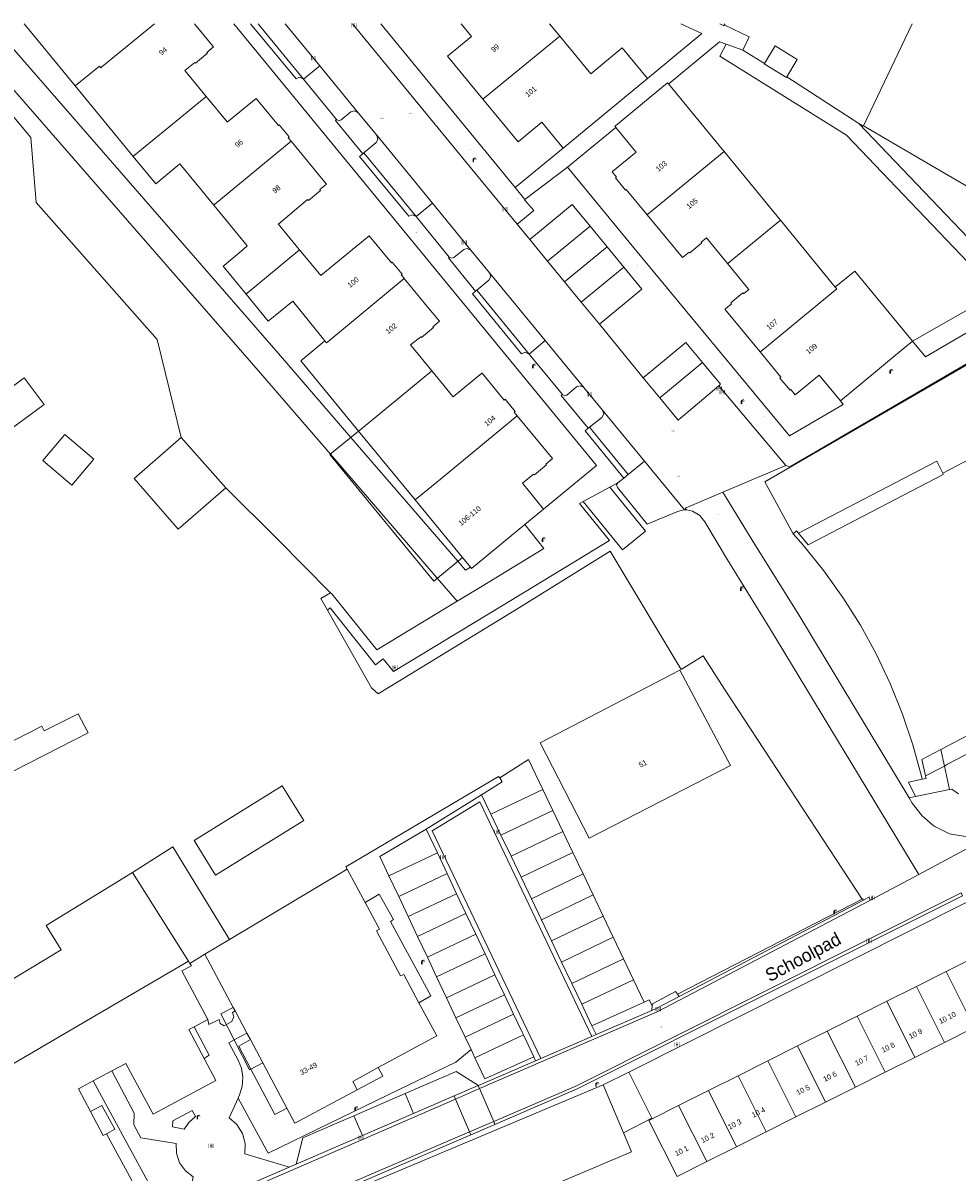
# Model space of a CAD drawing. Header units: metres. Extents: x 197457 to 198138, y 353986 to 354984.
# Tile 195 of 217: x 197687 to 197776, y 354872 to 354982. Entities that reach past the tile are written whole.
import ezdxf
from ezdxf.enums import TextEntityAlignment as Align

# ---------------------------------------------------------------- set-up
doc = ezdxf.new("R2010")
doc.units = ezdxf.units.M
doc.header["$MEASUREMENT"] = 0
for name, color, linetype, lineweight, true_color in [('afsluitpaal', 7, 'Continuous', 0, 0xde7233), ('benzine-   olieput', 7, 'Continuous', 0, 0x104b6e), ('gasput', 7, 'Continuous', 0, 0x104b6e), ('kolk', 7, 'Continuous', 0, 0x104b6e), ('lichtmast', 7, 'Continuous', 0, 0x104b6e)]:
    doc.layers.add(name, color=color, linetype=linetype, lineweight=lineweight, true_color=true_color)
for name, color, linetype, lineweight in [('bijgebouw', 1, 'Continuous', 13), ('Grens beheer openbare ruimte wegbeheer', 253, 'Continuous', 0), ('grens individueel parkeervak', 7, 'Continuous', 0), ('Grens maaiveld', 253, 'Continuous', 0), ('grens WOZ object', 7, 'Continuous', 0), ('heg geen IMGeo', 7, 'Continuous', 0), ('hek', 30, 'Continuous', 0), ('hoofdgebouw', 1, 'Continuous', 0), ('Hoogtepunt', 7, 'Continuous', 0), ('huisnummerreeks BGT', 7, 'Continuous', 0), ('kant verharding', 7, 'Continuous', 0), ('molgoot weginrichtingselement lijn', 7, 'Continuous', 0), ('openbare ruimte label tekst', 7, 'Continuous', 0), ('raster geen IMGeo', 7, 'Continuous', 0), ('schutting geen IMGeo', 7, 'Continuous', 0), ('tussenmuur', 1, 'Continuous', 13), ('tussenmuur bijgebouw (GBKN Zuid)', 1, 'Continuous', 13), ('vlakafsluiter', 1, 'Continuous', 0), ('waterleidingput', 132, 'Continuous', 0)]:
    doc.layers.add(name, color=color, linetype=linetype, lineweight=lineweight)
doc.styles.add('Style-WORKING', font='WORKING.shx')

# ---------------------------------------------------------------- blocks, each defined once
blk = doc.blocks.new('afsluitpaal')
at = {"layer": 'afsluitpaal', "linetype": 'Continuous', "lineweight": 0, "true_color": 0xbd2877}
blk.add_hatch(color=232, dxfattribs=at).paths.add_polyline_path([(0.2, 0.6, 1), (-0.1, 0.6), (-0.1, 0.1), (-0.3, 0.1), (-0.3, -0.1), (0, -0.1, -0.414214), (-0.1, 0, -1), (0.1, 0, -0.414214), (0, -0.1), (0.3, -0.1), (0.3, 0.1), (0.2, 0.1)])
at = {"layer": 'afsluitpaal', "linetype": 'Continuous', "lineweight": 0, "true_color": 0x681648}
blk.add_hatch(color=219, dxfattribs=at).paths.add_polyline_path([(0.1, 0, 1), (-0.1, 0, 1)])
blk = doc.blocks.new('kolk')
at = {"layer": 'kolk', "linetype": 'Continuous', "lineweight": 0, "true_color": 0xbd2877}
for points in [[(-0.49, -0.43), (-0.49, 0), (-0.49, 0.42), (-0.4, 0.42), (-0.4, 0), (-0.4, -0.43)], [(-0.19, -0.43), (-0.19, 0), (-0.19, 0.42), (-0.11, 0.42), (-0.11, 0), (-0.11, -0.43)], [(0.11, -0.43), (0.11, 0), (0.11, 0.42), (0.19, 0.42), (0.19, 0), (0.19, -0.43)], [(0.4, -0.43), (0.4, 0), (0.4, 0.42), (0.49, 0.42), (0.49, 0), (0.49, -0.43)]]:
    blk.add_hatch(color=232, dxfattribs=at).paths.add_polyline_path(points)
at = {"layer": 'kolk', "linetype": 'Continuous', "lineweight": 0, "true_color": 0x681648}
blk.add_hatch(color=219, dxfattribs=at).paths.add_polyline_path([(0.1, 0, 1), (-0.1, 0, 1)])
blk = doc.blocks.new('benzineolieput')
at = {"layer": 'benzine-   olieput', "linetype": 'Continuous', "lineweight": 0, "true_color": 0xbd2877}
h = blk.add_hatch(color=232, dxfattribs=at)
edge = h.paths.add_edge_path()
edge.add_spline(control_points=[(0.4, 0), (0.4, 0), (0.4, 0.1), (0.4, 0.2), (0.3, 0.3), (0.1, 0.3), (0, 0.3), (-0.2, 0.3), (-0.3, 0.2), (-0.4, 0.1), (-0.4, 0.1), (-0.4, -0.1), (-0.4, -0.1), (-0.3, -0.2), (-0.3, -0.3), (-0.1, -0.3), (0, -0.3), (0.3, -0.3), (0.4, -0.2), (0.4, -0.1), (0.4, 0), (0.4, 0)], knot_values=[0, 0, 0, 0, 0.060484, 0.060484, 0.178041, 0.178041, 0.295599, 0.295599, 0.413157, 0.413157, 0.498623, 0.498623, 0.584089, 0.584089, 0.669555, 0.669555, 0.808438, 0.808438, 0.94732, 0.94732, 1, 1, 1, 1], degree=3, periodic=0)
edge = h.paths.add_edge_path(flags=16)
edge.add_ellipse((0, 0), major_axis=(0.392, 0), ratio=0.689655, start_angle=0, end_angle=360)
h = blk.add_hatch(color=232, dxfattribs=at)
h.paths.add_polyline_path([(-0.1, -0.1, -0.572477), (-0.1, 0.1, 0.381612), (-0.1, 0.2), (-0.2, 0.2), (-0.2, -0.2), (-0.1, -0.2, 0.381612)])
h.paths.add_polyline_path([(-0.1, -0.1), (-0.2, -0.1), (-0.2, 0), (-0.1, 0, -1)], flags=16)
h.paths.add_polyline_path([(-0.1, 0), (-0.2, 0), (-0.2, 0.1), (-0.1, 0.1, -1)], flags=16)
at = {"layer": 'benzine-   olieput', "linetype": 'Continuous', "lineweight": 0, "true_color": 0x681648}
blk.add_hatch(color=219, dxfattribs=at).paths.add_polyline_path([(0.1, 0, 1), (-0.1, 0, 1)])
at = {"layer": 'benzine-   olieput', "linetype": 'Continuous', "lineweight": 0, "true_color": 0xbd2877}
h = blk.add_hatch(color=232, dxfattribs=at)
h.paths.add_polyline_path([(0.3, -0.1), (0.3, 0.1, 1), (0.1, 0.1), (0.1, 0.1, -0.377964), (0.1, -0.1), (0.1, -0.1, 1)])
h.paths.add_polyline_path([(0.1, -0.1), (0.1, 0.1, -1), (0.2, 0.1), (0.2, -0.1, -1)], flags=16)
blk = doc.blocks.new('gasput')
at = {"layer": 'gasput', "linetype": 'Continuous', "lineweight": 0, "true_color": 0xbd2877}
h = blk.add_hatch(color=232, dxfattribs=at)
edge = h.paths.add_edge_path()
edge.add_spline(control_points=[(0.4, 0), (0.4, 0), (0.4, 0.1), (0.4, 0.2), (0.3, 0.3), (0.1, 0.3), (0, 0.3), (-0.2, 0.3), (-0.3, 0.2), (-0.4, 0.1), (-0.4, 0.1), (-0.4, -0.1), (-0.4, -0.1), (-0.3, -0.2), (-0.3, -0.3), (-0.1, -0.3), (0, -0.3), (0.3, -0.3), (0.4, -0.2), (0.4, -0.1), (0.4, 0), (0.4, 0)], knot_values=[0, 0, 0, 0, 0.060484, 0.060484, 0.178041, 0.178041, 0.295599, 0.295599, 0.413157, 0.413157, 0.498623, 0.498623, 0.584089, 0.584089, 0.669555, 0.669555, 0.808438, 0.808438, 0.94732, 0.94732, 1, 1, 1, 1], degree=3, periodic=0)
edge = h.paths.add_edge_path(flags=16)
edge.add_ellipse((0, 0), major_axis=(0.392, 0), ratio=0.689655, start_angle=0, end_angle=360)
blk.add_hatch(color=232, dxfattribs=at).paths.add_polyline_path([(0.2, 0), (0.1, 0, -0.169861), (0.1, -0.1), (0.1, -0.1), (0.1, -0.1, -1), (-0.1, -0.1), (-0.1, -0.1, -0.182676), (-0.1, 0, -0.182676), (-0.1, 0.1), (-0.1, 0.1, -1), (0.1, 0.1), (0.2, 0.1, 1), (-0.1, 0.1), (-0.1, -0.1, 1), (0.2, -0.1)])
at = {"layer": 'gasput', "linetype": 'Continuous', "lineweight": 0, "true_color": 0x681648}
blk.add_hatch(color=219, dxfattribs=at).paths.add_polyline_path([(-0.1, 0, 1), (0.1, 0, 1)])
blk = doc.blocks.new('lichtmast')
at = {"layer": 'lichtmast', "linetype": 'Continuous', "lineweight": 0, "true_color": 0xbd2877}
for points in [[(0.15, 0.42, -0.344151), (0.3, 0.61), (0.43, 0.64, 0.960861), (0.4, 0.79), (0.1, 0.74, 0.366629), (-0.15, 0.45), (-0.15, -0.1), (0, -0.1, -0.414214), (-0.1, 0, -1), (0.1, 0, -0.414214), (0, -0.1), (0.15, -0.1)], [(0.35, 0.55, 1), (0.3, 0.56), (0.23, 0.32, 1), (0.28, 0.31)], [(0.42, 0.58, 1), (0.38, 0.57), (0.44, 0.33, 1), (0.48, 0.34)], [(0.49, 0.61, 1), (0.45, 0.58), (0.63, 0.4, 1), (0.66, 0.43)]]:
    blk.add_hatch(color=232, dxfattribs=at).paths.add_polyline_path(points)
at = {"layer": 'lichtmast', "linetype": 'Continuous', "lineweight": 0, "true_color": 0x681648}
blk.add_hatch(color=219, dxfattribs=at).paths.add_polyline_path([(-0.1, 0, 1), (0.1, 0, 1)])
blk = doc.blocks.new('waterleidingput')
at = {"layer": 'waterleidingput', "linetype": 'Continuous', "lineweight": 0, "true_color": 0x248bcb}
h = blk.add_hatch(color=142, dxfattribs=at)
edge = h.paths.add_edge_path()
edge.add_spline(control_points=[(0.4, 0), (0.4, 0), (0.4, 0.1), (0.4, 0.2), (0.3, 0.3), (0.1, 0.3), (0, 0.3), (-0.2, 0.3), (-0.3, 0.2), (-0.4, 0.1), (-0.4, 0.1), (-0.4, -0.1), (-0.4, -0.1), (-0.3, -0.2), (-0.3, -0.3), (-0.1, -0.3), (0, -0.3), (0.3, -0.3), (0.4, -0.2), (0.4, -0.1), (0.4, 0), (0.4, 0)], knot_values=[0, 0, 0, 0, 0.060484, 0.060484, 0.178041, 0.178041, 0.295599, 0.295599, 0.413157, 0.413157, 0.498623, 0.498623, 0.584089, 0.584089, 0.669555, 0.669555, 0.808438, 0.808438, 0.94732, 0.94732, 1, 1, 1, 1], degree=3, periodic=0)
edge = h.paths.add_edge_path(flags=16)
edge.add_ellipse((0, 0), major_axis=(0.392, 0), ratio=0.689655, start_angle=0, end_angle=360)
for points in [[(-0.1, -0.1, -0.141608), (-0.1, 0), (-0.1, -0.1), (-0.2, 0.2), (-0.2, 0.2), (-0.1, -0.2), (-0.1, -0.2)], [(0, 0.2), (0, 0.2), (-0.1, 0.1, -0.269854), (0, 0.1)], [(0.2, 0.2), (0.2, 0.2), (0.1, -0.1), (0.1, 0, -0.141608), (0, -0.1), (0.1, -0.2), (0.1, -0.2)]]:
    blk.add_hatch(color=142, dxfattribs=at).paths.add_polyline_path(points)
at = {"layer": 'waterleidingput', "linetype": 'Continuous', "lineweight": 0, "true_color": 0x104b6e}
blk.add_hatch(color=156, dxfattribs=at).paths.add_polyline_path([(0.1, 0, 1), (-0.1, 0, 1)])

msp = doc.modelspace()

# ---------------------------------------------------------------- linework, layer by layer
at = {"layer": 'bijgebouw', "linetype": 'Continuous', "lineweight": 13}
for p, q in [((197701.733, 354942.474), (197706.001, 354937.645)), ((197772.068, 354889.977), (197774.911, 354891.4)), ((197769.224, 354888.553), (197772.068, 354889.977)), ((197766.38, 354887.13), (197769.224, 354888.553)), ((197763.537, 354885.707), (197766.38, 354887.13)), ((197760.693, 354884.283), (197763.537, 354885.707)), ((197777.597, 354886.035), (197774.754, 354884.612)), ((197757.849, 354882.86), (197760.693, 354884.283)), ((197774.754, 354884.612), (197771.91, 354883.188)), ((197771.91, 354883.188), (197769.066, 354881.765)), ((197755.006, 354881.436), (197757.849, 354882.86)), ((197752.162, 354880.013), (197755.006, 354881.436)), ((197769.066, 354881.765), (197766.223, 354880.341)), ((197714.437, 354868.937), (197742.112, 354880.547)), ((197742.112, 354880.547), (197744.049, 354875.982)), ((197749.319, 354878.59), (197752.162, 354880.013)), ((197766.223, 354880.341), (197763.379, 354878.918)), ((197763.379, 354878.918), (197760.536, 354877.495)), ((197746.782, 354877.32), (197749.319, 354878.59)), ((197746.475, 354877.166), (197746.782, 354877.32)), ((197760.536, 354877.495), (197757.692, 354876.071)), ((197757.692, 354876.071), (197754.848, 354874.648)), ((197754.848, 354874.648), (197752.005, 354873.224))]:
    msp.add_line(p, q, dxfattribs=at)
at = {"layer": 'bijgebouw', "linetype": 'Continuous', "lineweight": 13, "flags": 128}
for points in [[(197753.26, 354982.046), (197753.647, 354981.858), (197753.687, 354981.941)], [(197753.687, 354981.941), (197753.738, 354982.046)], [(197757.526, 354978.249), (197758.541, 354979.921), (197760.67, 354978.636), (197759.671, 354976.956)], [(197757.526, 354978.249), (197757.503, 354978.211), (197759.644, 354976.911), (197759.671, 354976.956)], [(197706.001, 354937.645), (197701.455, 354933.69), (197697.226, 354938.56), (197701.733, 354942.474)], [(197697.085, 354900.877), (197688.806, 354895.814), (197690.255, 354893.489), (197678.118, 354886.176), (197678.211, 354885.988), (197681.631, 354880.251)], [(197774.911, 354891.4), (197778.591, 354893.242), (197780.444, 354887.46), (197777.597, 354886.035)], [(197752.005, 354873.224), (197749.161, 354871.801), (197746.475, 354877.166)], [(197744.049, 354875.982), (197744.819, 354874.168), (197717.164, 354862.434), (197716.945, 354862.956)]]:
    msp.add_lwpolyline(points, dxfattribs=at)
at = {"layer": 'Grens beheer openbare ruimte wegbeheer', "linetype": 'Continuous', "lineweight": 0}
msp.add_line((197733.682, 354966.384), (197734.604, 354965.23), dxfattribs=at)
at = {"layer": 'grens individueel parkeervak', "linetype": 'Continuous', "lineweight": 0}
for p, q in [((197736.781, 354959.329), (197740.856, 354962.681)), ((197742.467, 354960.724), (197740.856, 354962.681)), ((197735.074, 354961.406), (197736.781, 354959.329)), ((197742.467, 354960.724), (197738.393, 354957.368)), ((197744.071, 354958.776), (197742.467, 354960.724)), ((197736.781, 354959.329), (197738.393, 354957.368)), ((197740.004, 354955.408), (197744.071, 354958.776)), ((197738.393, 354957.368), (197740.004, 354955.408)), ((197740.004, 354955.408), (197741.74, 354953.296)), ((197747.522, 354946.262), (197751.61, 354949.641)), ((197745.934, 354948.194), (197747.522, 354946.262)), ((197731.363, 354906.441), (197736.33, 354908.816)), ((197737.286, 354906.806), (197736.33, 354908.816)), ((197731.363, 354906.441), (197730.468, 354908.312)), ((197732.323, 354904.433), (197731.363, 354906.441)), ((197732.323, 354904.433), (197737.286, 354906.806)), ((197738.246, 354904.791), (197737.286, 354906.806)), ((197725.162, 354905.017), (197726.237, 354902.743)), ((197733.286, 354902.419), (197732.323, 354904.433)), ((197733.286, 354902.419), (197738.246, 354904.791)), ((197739.195, 354902.797), (197738.246, 354904.791)), ((197726.237, 354902.743), (197721.609, 354900.556)), ((197726.237, 354902.743), (197727.17, 354900.768)), ((197734.239, 354900.427), (197733.286, 354902.419)), ((197734.239, 354900.427), (197739.195, 354902.797)), ((197740.178, 354900.731), (197739.195, 354902.797)), ((197727.17, 354900.768), (197722.542, 354898.58)), ((197727.17, 354900.768), (197728.083, 354898.837)), ((197735.227, 354898.363), (197740.178, 354900.731)), ((197741.135, 354898.72), (197740.178, 354900.731)), ((197721.609, 354900.556), (197722.542, 354898.58)), ((197735.227, 354898.363), (197734.239, 354900.427)), ((197722.542, 354898.58), (197723.453, 354896.649)), ((197728.083, 354898.837), (197723.453, 354896.649)), ((197728.083, 354898.837), (197728.974, 354896.951)), ((197736.188, 354896.353), (197741.135, 354898.72)), ((197742.098, 354896.697), (197741.135, 354898.72)), ((197736.188, 354896.353), (197735.227, 354898.363)), ((197723.453, 354896.649), (197724.343, 354894.762)), ((197728.974, 354896.951), (197724.343, 354894.762)), ((197728.974, 354896.951), (197729.912, 354894.966)), ((197737.154, 354894.332), (197736.188, 354896.353)), ((197737.154, 354894.332), (197742.098, 354896.697)), ((197743.063, 354894.669), (197742.098, 354896.697)), ((197724.343, 354894.762), (197725.28, 354892.777)), ((197729.912, 354894.966), (197725.28, 354892.777)), ((197729.912, 354894.966), (197730.801, 354893.086)), ((197738.123, 354892.306), (197737.154, 354894.332)), ((197738.123, 354892.306), (197743.063, 354894.669)), ((197744.035, 354892.627), (197743.063, 354894.669)), ((197730.801, 354893.086), (197726.167, 354890.896)), ((197730.801, 354893.086), (197731.746, 354891.087)), ((197725.28, 354892.777), (197726.167, 354890.896)), ((197739.099, 354890.266), (197738.123, 354892.306)), ((197739.099, 354890.266), (197744.035, 354892.627)), ((197744.999, 354890.601), (197744.035, 354892.627)), ((197726.167, 354890.896), (197727.111, 354888.896)), ((197731.746, 354891.087), (197727.111, 354888.896)), ((197731.746, 354891.087), (197732.654, 354889.165)), ((197740.055, 354888.267), (197739.099, 354890.266)), ((197740.055, 354888.267), (197744.999, 354890.601)), ((197746.008, 354888.481), (197744.999, 354890.601)), ((197727.111, 354888.896), (197728.018, 354886.974)), ((197732.654, 354889.165), (197728.018, 354886.974)), ((197732.654, 354889.165), (197733.533, 354887.307)), ((197740.19, 354887.985), (197740.055, 354888.267)), ((197741.026, 354886.214), (197740.19, 354887.985)), ((197741.026, 354886.214), (197746.008, 354888.481)), ((197728.018, 354886.974), (197728.895, 354885.115)), ((197733.533, 354887.307), (197728.895, 354885.115)), ((197733.533, 354887.307), (197734.345, 354885.588)), ((197734.463, 354885.337), (197729.825, 354883.145)), ((197734.345, 354885.588), (197734.463, 354885.337)), ((197734.463, 354885.337), (197735.459, 354883.231)), ((197728.895, 354885.115), (197729.455, 354883.928)), ((197729.455, 354883.928), (197729.592, 354883.639)), ((197729.825, 354883.145), (197729.592, 354883.639)), ((197730.77, 354881.145), (197729.825, 354883.145)), ((197735.459, 354883.231), (197730.77, 354881.145)), ((197727.846, 354879.502), (197730.151, 354880.498)), ((197730.151, 354880.498), (197730.17, 354880.506)), ((197718.251, 354877.609), (197723.144, 354879.722)), ((197723.964, 354877.825), (197723.144, 354879.722)), ((197723.964, 354877.825), (197727.846, 354879.502)), ((197719.072, 354875.71), (197718.251, 354877.609)), ((197719.072, 354875.71), (197723.964, 354877.825)), ((197712.739, 354872.974), (197719.072, 354875.71))]:
    msp.add_line(p, q, dxfattribs=at)
at = {"layer": 'grens individueel parkeervak', "linetype": 'Continuous', "lineweight": 0, "flags": 128}
for points in [[(197740.856, 354962.681), (197739.143, 354964.763), (197735.074, 354961.406)], [(197741.74, 354953.296), (197745.808, 354956.665), (197744.071, 354958.776)], [(197745.934, 354948.194), (197750.018, 354951.568), (197751.61, 354949.641)], [(197751.61, 354949.641), (197753.333, 354947.559), (197753.177, 354947.422)], [(197747.522, 354946.262), (197749.273, 354944.132), (197753.177, 354947.422)], [(197736.33, 354908.816), (197734.967, 354911.68), (197732.205, 354909.914)], [(197730.468, 354908.312), (197732.443, 354909.526), (197732.205, 354909.914)], [(197725.162, 354905.017), (197720.744, 354902.39), (197721.609, 354900.556)], [(197723.144, 354879.722), (197728.025, 354881.83), (197730.17, 354880.506)], [(197712.739, 354872.974), (197713.358, 354875.496), (197718.251, 354877.609)]]:
    msp.add_lwpolyline(points, dxfattribs=at)
at = {"layer": 'Grens maaiveld', "linetype": 'Continuous', "lineweight": 0}
for p, q in [((197713.427, 354976.748), (197714.981, 354978.031)), ((197778.43, 354965.583), (197766.997, 354972.285)), ((197724.209, 354963.596), (197725.761, 354964.882)), ((197771.679, 354951.685), (197779.775, 354956.307)), ((197699.442, 354951.855), (197701.733, 354942.474)), ((197735.011, 354950.45), (197736.556, 354951.74)), ((197744.475, 354938.926), (197746.04, 354940.224)), ((197760.288, 354933.271), (197757.55, 354938.24)), ((197706.001, 354937.645), (197710.983, 354932.703)), ((197710.983, 354932.703), (197716.027, 354927.628)), ((197716.027, 354927.628), (197715.093, 354927.084)), ((197715.093, 354927.084), (197715.728, 354925.962)), ((197715.728, 354925.962), (197719.94, 354918.521)), ((197720.579, 354917.947), (197733.853, 354926.066)), ((197719.94, 354918.521), (197720.579, 354917.947)), ((197753.72, 354918.411), (197766.859, 354898.31)), ((197717.469, 354901.408), (197717.616, 354901.203)), ((197730.28, 354880.197), (197727.975, 354879.201)), ((197707.175, 354879.295), (197710.049, 354874.04)), ((197710.049, 354874.04), (197721.593, 354879.626)), ((197731.624, 354877.069), (197729.319, 354876.054))]:
    msp.add_line(p, q, dxfattribs=at)
at = {"layer": 'Grens maaiveld', "linetype": 'Continuous', "lineweight": 0, "flags": 128}
for points in [[(197699.442, 354951.855), (197687.856, 354964.964), (197687.341, 354971.169), (197682.135, 354977.336), (197681.965, 354977.197)], [(197757.55, 354938.24), (197792.191, 354958.284), (197798.885, 354945.566)], [(197733.853, 354926.066), (197742.769, 354931.591), (197749.549, 354920.295)], [(197753.72, 354918.411), (197751.678, 354921.577), (197749.549, 354920.295)], [(197732.205, 354909.914), (197732.093, 354910.064), (197717.469, 354901.408)], [(197736.133, 354883.083), (197725.732, 354904.855), (197730.307, 354907.623), (197741.015, 354885.192)], [(197731.624, 354877.069), (197739.475, 354880.448), (197776.341, 354898.911)], [(197767.673, 354898.215), (197747.252, 354887.532), (197730.28, 354880.197)], [(197721.593, 354879.626), (197728.005, 354882.729), (197729.455, 354883.928)], [(197727.975, 354879.201), (197700.814, 354867.408), (197661.776, 354850.621)], [(197729.319, 354876.054), (197669.755, 354850.441), (197667.717, 354849.402), (197665.85, 354848.08)]]:
    msp.add_lwpolyline(points, dxfattribs=at)
at = {"layer": 'grens WOZ object', "linetype": 'Continuous', "lineweight": 0}
for p, q in [((197688.502, 354940.284), (197690.608, 354942.768)), ((197690.608, 354942.768), (197693.385, 354940.413)), ((197718.703, 354943.078), (197724.105, 354936.503)), ((197691.278, 354937.929), (197688.502, 354940.284)), ((197693.385, 354940.413), (197691.278, 354937.929)), ((197728.627, 354931), (197724.105, 354936.503)), ((197783.176, 354917.255), (197774.393, 354912.643)), ((197775.052, 354911.216), (197783.894, 354915.859)), ((197772.937, 354910.105), (197774.742, 354911.053)), ((197774.742, 354911.053), (197775.052, 354911.216)), ((197702.419, 354892.397), (197697.085, 354900.877)), ((197706.338, 354894.45), (197704.001, 354893.051)), ((197704.001, 354893.051), (197702.568, 354892.16)), ((197702.568, 354892.16), (197702.419, 354892.397)), ((197706.888, 354887.631), (197706.716, 354887.955)), ((197708.018, 354885.51), (197706.888, 354887.631)), ((197708.347, 354884.893), (197708.018, 354885.51)), ((197709.539, 354882.656), (197708.347, 354884.893))]:
    msp.add_line(p, q, dxfattribs=at)
at = {"layer": 'grens WOZ object', "linetype": 'Continuous', "lineweight": 0, "flags": 128}
for points in [[(197681.819, 354944.546), (197686.714, 354948.182), (197688.61, 354945.629), (197685.461, 354943.29), (197685.199, 354943.644), (197683.452, 354942.347), (197681.819, 354944.546)], [(197718.703, 354943.078), (197715.961, 354940.837), (197725.884, 354928.746), (197728.627, 354931)], [(197760.772, 354933.323), (197774.019, 354940.22), (197774.579, 354939.048)], [(197774.579, 354939.048), (197774.636, 354938.939), (197761.721, 354932.216), (197760.772, 354933.323)], [(197684.307, 354909.904), (197692.823, 354914.22), (197691.891, 354916.058), (197688.633, 354914.407), (197688.402, 354914.862), (197683.145, 354912.198), (197684.307, 354909.904)], [(197774.393, 354912.643), (197772.579, 354911.69), (197772.937, 354910.105)], [(197702.97, 354903.943), (197711.399, 354909.156), (197713.453, 354905.837), (197705.024, 354900.623), (197702.97, 354903.943)], [(197697.085, 354900.877), (197700.932, 354903.316), (197706.338, 354894.45)], [(197709.539, 354882.656), (197708.267, 354882.006), (197705.536, 354887.352), (197706.716, 354887.955)], [(197720.585, 354882.215), (197718.148, 354880.894), (197718.572, 354880.069)], [(197718.572, 354880.069), (197721.014, 354881.377), (197720.585, 354882.215)], [(197693.051, 354878.011), (197694.143, 354878.596), (197695.368, 354876.309), (197694.592, 354875.89)], [(197693.051, 354878.011), (197694.276, 354875.724), (197694.592, 354875.89)]]:
    msp.add_lwpolyline(points, dxfattribs=at)
at = {"layer": 'heg geen IMGeo', "linetype": 'Continuous', "lineweight": 0}
msp.add_line((197720.579, 354917.947), (197733.853, 354926.066), dxfattribs=at)
at = {"layer": 'heg geen IMGeo', "linetype": 'Continuous', "lineweight": 0, "flags": 128}
msp.add_lwpolyline([(197721.593, 354879.626), (197728.005, 354882.729), (197729.455, 354883.928)], dxfattribs=at)
at = {"layer": 'hek', "linetype": 'Continuous', "lineweight": 0}
msp.add_line((197710.049, 354874.04), (197721.593, 354879.626), dxfattribs=at)
at = {"layer": 'hek', "linetype": 'Continuous', "lineweight": 0, "flags": 128}
msp.add_lwpolyline([(197757.55, 354938.24), (197792.191, 354958.284), (197798.885, 354945.566)], dxfattribs=at)
at = {"layer": 'hoofdgebouw', "linetype": 'Continuous', "lineweight": 0}
for p, q in [((197686.696, 354982.046), (197688.482, 354979.87)), ((197704.803, 354979.857), (197703.009, 354982.046)), ((197688.482, 354979.87), (197691.596, 354976.097)), ((197746.346, 354976.808), (197738.287, 354970.154)), ((197691.596, 354976.097), (197697.135, 354969.354)), ((197753.638, 354969.848), (197748.347, 354976.291)), ((197706.114, 354972.653), (197704.105, 354975.092)), ((197743.295, 354972.14), (197743.31, 354972.122)), ((197743.31, 354972.122), (197745.217, 354969.787)), ((197712.258, 354970.8), (197712.238, 354970.824)), ((197712.258, 354970.8), (197715.61, 354966.735)), ((197753.661, 354969.82), (197753.638, 354969.848)), ((197759.035, 354963.278), (197753.661, 354969.82)), ((197759.057, 354963.251), (197759.035, 354963.278)), ((197764.305, 354956.862), (197759.057, 354963.251)), ((197707.646, 354960.453), (197705.861, 354958.944)), ((197713.022, 354960.468), (197713.057, 354960.425)), ((197754.002, 354959.103), (197756.011, 354956.655)), ((197723.068, 354957.675), (197723.046, 354957.702)), ((197725.277, 354954.997), (197723.068, 354957.675)), ((197764.305, 354956.862), (197764.363, 354956.91)), ((197771.679, 354951.685), (197769.877, 354950.195)), ((197769.877, 354950.195), (197768.137, 354948.756)), ((197727.717, 354946.397), (197725.704, 354948.842)), ((197768.137, 354948.756), (197764.789, 354945.987)), ((197736.405, 354935.63), (197734.598, 354934.146)), ((197729.402, 354930.056), (197728.627, 354931)), ((197749.417, 354920.226), (197736.055, 354913.285)), ((197717.616, 354901.203), (197706.338, 354894.45)), ((197717.616, 354901.203), (197719.329, 354898.01)), ((197706.716, 354887.955), (197704.001, 354893.051)), ((197704.267, 354886.801), (197702.963, 354886.111)), ((197711.851, 354878.316), (197709.539, 354882.656)), ((197695.084, 354881.887), (197693.317, 354880.94)), ((197694.592, 354875.89), (197697.605, 354870.283))]:
    msp.add_line(p, q, dxfattribs=at)
at = {"layer": 'hoofdgebouw', "linetype": 'Continuous', "lineweight": 0, "flags": 128}
for points in [[(197728.513, 354982.046), (197729.512, 354980.836), (197727.22, 354978.944), (197730.593, 354974.842)], [(197737.939, 354980.865), (197736.964, 354982.046)], [(197704.105, 354975.092), (197702.071, 354977.563), (197703.025, 354978.35), (197703.095, 354978.265), (197704.254, 354979.217), (197704.185, 354979.302), (197704.826, 354979.829), (197704.803, 354979.857)], [(197746.346, 354976.808), (197743.927, 354979.738), (197740.919, 354977.255), (197737.939, 354980.865)], [(197748.347, 354976.291), (197748.261, 354976.395), (197743.274, 354972.286)], [(197711.047, 354972.327), (197711.024, 354972.308), (197708.895, 354974.891), (197706.139, 354972.622), (197706.114, 354972.653)], [(197738.287, 354970.154), (197736.242, 354972.618), (197733.965, 354970.739), (197730.593, 354974.842)], [(197712.005, 354971.16), (197712.067, 354971.214), (197711.109, 354972.376), (197711.047, 354972.327)], [(197743.274, 354972.286), (197743.215, 354972.238), (197743.295, 354972.14)], [(197712.238, 354970.824), (197711.98, 354971.138), (197712.005, 354971.16)], [(197697.135, 354969.354), (197699.292, 354966.728), (197701.598, 354968.652), (197704.843, 354964.695)], [(197745.217, 354969.787), (197745.239, 354969.76), (197743.021, 354967.929)], [(197743.021, 354967.929), (197742.953, 354967.873), (197743.363, 354967.385), (197743.285, 354967.323), (197744.23, 354966.138), (197744.308, 354966.2), (197746.308, 354963.776)], [(197715.61, 354966.735), (197715.627, 354966.714), (197714.986, 354966.186), (197715.056, 354966.101), (197713.899, 354965.147), (197713.829, 354965.232), (197711.056, 354962.923)], [(197704.843, 354964.695), (197708.045, 354960.79), (197707.646, 354960.453)], [(197746.308, 354963.776), (197749.677, 354959.692), (197750.31, 354960.21), (197750.377, 354960.119), (197751.547, 354961.079), (197751.471, 354961.169), (197751.971, 354961.577), (197754.002, 354959.103)], [(197711.056, 354962.923), (197711.02, 354962.893), (197713.022, 354960.468)], [(197721.844, 354959.178), (197721.837, 354959.173), (197719.698, 354961.757), (197715.094, 354957.957), (197713.057, 354960.425)], [(197705.861, 354958.944), (197705.753, 354958.853), (197707.934, 354956.196)], [(197722.794, 354958.021), (197722.872, 354958.079), (197721.925, 354959.238), (197721.844, 354959.178)], [(197723.046, 354957.702), (197722.787, 354958.015), (197722.794, 354958.021)], [(197764.363, 354956.91), (197766.161, 354958.377), (197771.679, 354951.685)], [(197707.934, 354956.196), (197710.065, 354953.6), (197712.396, 354955.497), (197715.485, 354951.726)], [(197755.51, 354956.243), (197755.462, 354956.301), (197754.3, 354955.352), (197754.349, 354955.289)], [(197756.011, 354956.655), (197756.033, 354956.628), (197755.531, 354956.218), (197755.51, 354956.243)], [(197725.704, 354948.842), (197723.664, 354951.32), (197724.64, 354952.109), (197724.71, 354952.024), (197725.867, 354952.979), (197725.797, 354953.064), (197726.437, 354953.592), (197725.277, 354954.997)], [(197753.795, 354954.791), (197753.742, 354954.747), (197757.103, 354950.651)], [(197754.349, 354955.289), (197754.368, 354955.264), (197753.795, 354954.791)], [(197715.485, 354951.726), (197713.168, 354949.816), (197718.703, 354943.078)], [(197764.789, 354945.987), (197762.758, 354948.431), (197760.473, 354946.563), (197760.058, 354947.064), (197759.973, 354946.994), (197759.012, 354948.159), (197759.088, 354948.232), (197757.103, 354950.651)], [(197730.503, 354948.635), (197727.744, 354946.364), (197727.717, 354946.397)], [(197733.879, 354944.549), (197733.596, 354944.893), (197733.681, 354944.963), (197732.72, 354946.125), (197732.636, 354946.053), (197730.508, 354948.639), (197730.503, 354948.635)], [(197733.879, 354944.549), (197737.245, 354940.456), (197736.604, 354939.928), (197736.674, 354939.844), (197735.516, 354938.89), (197735.446, 354938.975), (197734.379, 354938.097), (197736.405, 354935.63)], [(197774.579, 354939.048), (197781.174, 354942.504), (197784.407, 354936.392), (197786.638, 354937.551), (197786.719, 354937.396)], [(197734.598, 354934.146), (197729.49, 354929.949), (197729.402, 354930.056)], [(197760.772, 354933.323), (197760.592, 354933.532), (197760.288, 354933.271)], [(197772.609, 354909.8), (197772.544, 354910.07), (197771.73, 354913.068), (197770.736, 354916.028), (197769.564, 354918.934), (197768.219, 354921.77), (197766.708, 354924.521), (197765.039, 354927.173), (197763.222, 354929.713), (197761.269, 354932.128), (197760.288, 354933.271)], [(197736.055, 354913.285), (197740.753, 354904.145), (197754.277, 354911.098), (197749.417, 354920.226)], [(197772.937, 354910.105), (197772.989, 354909.875), (197772.609, 354909.8)], [(197719.329, 354898.01), (197720.707, 354895.44), (197720.419, 354895.275), (197722.699, 354890.975), (197723.019, 354891.121), (197724.479, 354888.401)], [(197704.267, 354886.801), (197704.291, 354886.814), (197701.801, 354891.451), (197702.708, 354891.938), (197702.568, 354892.16)], [(197724.479, 354888.401), (197726.173, 354885.245), (197720.585, 354882.215)], [(197702.963, 354886.111), (197702.454, 354885.842), (197703.92, 354883.078)], [(197703.92, 354883.078), (197705.038, 354880.971), (197699.037, 354877.759), (197696.433, 354882.609), (197695.084, 354881.887)], [(197693.317, 354880.94), (197691.892, 354880.176), (197693.051, 354878.011)], [(197718.572, 354880.069), (197712.616, 354876.88), (197711.851, 354878.316)]]:
    msp.add_lwpolyline(points, dxfattribs=at)
at = {"layer": 'kant verharding', "linetype": 'Continuous', "lineweight": 0}
for p, q in [((197713.427, 354976.748), (197709.08, 354982.046)), ((197714.981, 354978.031), (197711.683, 354982.046)), ((197729.539, 354968.139), (197718.114, 354982.046)), ((197720.832, 354982.046), (197733.682, 354966.384)), ((197753.857, 354980.08), (197755.45, 354979.504)), ((197757.526, 354978.249), (197755.45, 354979.504)), ((197718.671, 354973.538), (197714.981, 354978.031)), ((197713.427, 354976.748), (197716.595, 354972.878)), ((197759.671, 354976.956), (197766.562, 354972.517)), ((197748.347, 354976.291), (197748.407, 354976.34)), ((197720.443, 354971.376), (197718.671, 354973.538)), ((197738.674, 354968.321), (197743.31, 354972.122)), ((197779.928, 354958.507), (197766.562, 354972.517)), ((197766.562, 354972.517), (197766.925, 354972.283)), ((197725.761, 354964.882), (197720.443, 354971.376)), ((197778.67, 354957.466), (197765.383, 354971.393)), ((197733.682, 354966.384), (197738.287, 354970.154)), ((197719.211, 354969.706), (197719.101, 354969.614)), ((197724.209, 354963.596), (197719.211, 354969.706)), ((197729.539, 354968.139), (197733.859, 354962.884)), ((197738.674, 354968.321), (197734.604, 354965.23)), ((197729.447, 354960.382), (197725.761, 354964.882)), ((197724.209, 354963.596), (197727.381, 354959.716)), ((197733.859, 354962.884), (197735.074, 354961.406)), ((197731.222, 354958.228), (197729.447, 354960.382)), ((197736.556, 354951.74), (197731.222, 354958.228)), ((197730.016, 354956.578), (197729.9, 354956.482)), ((197735.011, 354950.45), (197730.016, 354956.578)), ((197741.74, 354953.296), (197745.934, 354948.194)), ((197740.249, 354947.248), (197736.556, 354951.74)), ((197735.011, 354950.45), (197738.193, 354946.575)), ((197742.029, 354945.089), (197740.249, 354947.248)), ((197753.177, 354947.422), (197759.573, 354939.786)), ((197746.04, 354940.224), (197742.029, 354945.089)), ((197717.972, 354942.48), (197728.19, 354930.641)), ((197740.803, 354943.454), (197740.674, 354943.35)), ((197744.475, 354938.926), (197740.803, 354943.454)), ((197716.006, 354940.874), (197726.229, 354929.029)), ((197749.891, 354935.554), (197746.04, 354940.224)), ((197759.573, 354939.786), (197753.549, 354937.242)), ((197743.487, 354938.131), (197742.721, 354937.722)), ((197744.071, 354938.588), (197743.487, 354938.131)), ((197744.071, 354938.588), (197744.475, 354938.926)), ((197742.721, 354937.722), (197740.186, 354936.367)), ((197756.612, 354932.248), (197753.549, 354937.242)), ((197749.891, 354935.554), (197750.075, 354935.547)), ((197756.612, 354932.248), (197760.815, 354925.517)), ((197754.007, 354930.765), (197758.023, 354924.254)), ((197726.229, 354929.029), (197728.136, 354926.82)), ((197728.136, 354926.82), (197730.522, 354928.264)), ((197760.815, 354925.517), (197771.36, 354908.001)), ((197772.28, 354900.688), (197758.023, 354924.254)), ((197774.393, 354912.643), (197774.742, 354911.053)), ((197774.742, 354911.053), (197775.237, 354908.796)), ((197771.97, 354908.126), (197775.237, 354908.796)), ((197775.237, 354908.796), (197775.444, 354908.838)), ((197775.444, 354908.838), (197776.079, 354908.382)), ((197725.162, 354905.017), (197730.468, 354908.312)), ((197771.36, 354908.001), (197771.97, 354908.126)), ((197779.893, 354904.776), (197772.28, 354900.688)), ((197772.28, 354900.688), (197767.673, 354898.215)), ((197749.197, 354889.23), (197766.859, 354898.31)), ((197749.358, 354889.002), (197766.987, 354898.226)), ((197749.023, 354889.476), (197749.197, 354889.23)), ((197749.197, 354889.23), (197749.358, 354889.002)), ((197746.768, 354887.678), (197741.424, 354885.369)), ((197746.768, 354887.678), (197746.8, 354888.146)), ((197708.018, 354885.51), (197706.814, 354884.851)), ((197741.424, 354885.369), (197741.015, 354885.192)), ((197741.424, 354885.369), (197741.026, 354886.214)), ((197741.015, 354885.192), (197736.133, 354883.083)), ((197735.459, 354883.231), (197735.634, 354882.867)), ((197736.133, 354883.083), (197735.634, 354882.867)), ((197735.634, 354882.867), (197730.17, 354880.506)), ((197744.544, 354881.767), (197742.112, 354880.547)), ((197746.759, 354877.364), (197744.544, 354881.767)), ((197730.151, 354880.498), (197730.28, 354880.197)), ((197730.28, 354880.197), (197731.624, 354877.069)), ((197727.846, 354879.502), (197727.975, 354879.201)), ((197729.319, 354876.054), (197727.975, 354879.201)), ((197729.435, 354875.784), (197731.747, 354876.782)), ((197731.624, 354877.069), (197731.747, 354876.782)), ((197729.435, 354875.784), (197729.319, 354876.054)), ((197712.067, 354872.684), (197702.255, 354868.444)), ((197711.226, 354872.942), (197712.067, 354872.684)), ((197712.739, 354872.974), (197712.067, 354872.684))]:
    msp.add_line(p, q, dxfattribs=at)
at = {"layer": 'kant verharding', "linetype": 'Continuous', "lineweight": 0, "flags": 128}
for points in [[(197680.179, 354982.046), (197709.312, 354948.63), (197716.006, 354940.874)], [(197683.546, 354982.046), (197711.229, 354950.293), (197717.972, 354942.48)], [(197706.752, 354982.046), (197741.445, 354939.799), (197736.405, 354935.63)], [(197708.373, 354982.046), (197712.731, 354976.778), (197713.043, 354976.927), (197713.427, 354976.748)], [(197746.346, 354976.808), (197751.548, 354981.096), (197749.532, 354982.046)], [(197755.45, 354979.504), (197756.076, 354980.805), (197753.687, 354981.941)], [(197748.407, 354976.34), (197753.233, 354980.306), (197753.857, 354980.08)], [(197765.383, 354971.393), (197753.245, 354978.933), (197753.857, 354980.08)], [(197716.595, 354972.878), (197716.856, 354972.757), (197717.037, 354972.844), (197717.969, 354973.607), (197718.321, 354973.704), (197718.671, 354973.538)], [(197716.595, 354972.878), (197716.499, 354972.776), (197719.101, 354969.614)], [(197720.443, 354971.376), (197720.553, 354970.989), (197720.382, 354970.673), (197719.211, 354969.706)], [(197719.101, 354969.614), (197718.794, 354969.361), (197723.498, 354963.63), (197723.853, 354963.779), (197724.209, 354963.596)], [(197764.789, 354945.987), (197765.068, 354945.642), (197759.919, 354942.622), (197745.018, 354960.613), (197738.674, 354968.321)], [(197734.604, 354965.23), (197734.568, 354965.202), (197735.479, 354964.181), (197733.859, 354962.884)], [(197727.381, 354959.716), (197727.599, 354959.612), (197727.819, 354959.683), (197728.756, 354960.448), (197729.102, 354960.555), (197729.447, 354960.382)], [(197727.381, 354959.716), (197727.287, 354959.646), (197729.9, 354956.482)], [(197731.222, 354958.228), (197731.347, 354957.872), (197731.166, 354957.521), (197730.016, 354956.578)], [(197729.9, 354956.482), (197729.587, 354956.226), (197734.294, 354950.479), (197734.644, 354950.627), (197735.011, 354950.45)], [(197771.679, 354951.685), (197772.919, 354950.201), (197781.064, 354954.925)], [(197782.882, 354953.012), (197759.952, 354939.679), (197759.573, 354939.786)], [(197738.193, 354946.575), (197738.425, 354946.47), (197738.611, 354946.533), (197739.54, 354947.309), (197739.894, 354947.426), (197740.249, 354947.248)], [(197738.193, 354946.575), (197738.093, 354946.499), (197740.674, 354943.35)], [(197742.029, 354945.089), (197742.147, 354944.751), (197741.96, 354944.382), (197740.803, 354943.454)], [(197740.674, 354943.35), (197740.362, 354943.1), (197744.071, 354938.588)], [(197743.487, 354938.131), (197743.379, 354937.942), (197743.454, 354937.693), (197746.322, 354934.177), (197749.138, 354935.373), (197749.516, 354935.498), (197749.891, 354935.554)], [(197742.721, 354937.722), (197746.135, 354933.528), (197743.949, 354931.737), (197740.186, 354936.367)], [(197753.549, 354937.242), (197749.931, 354935.715), (197750.075, 354935.547)], [(197740.186, 354936.367), (197739.828, 354936.176), (197742.706, 354932.621), (197732.368, 354926.334)], [(197750.075, 354935.547), (197750.648, 354935.413), (197751.329, 354935.017), (197751.824, 354934.419), (197754.007, 354930.765)], [(197730.522, 354928.264), (197736.428, 354931.864), (197734.598, 354934.146)], [(197728.19, 354930.641), (197728.923, 354929.791), (197729.402, 354930.056)], [(197716.027, 354927.628), (197716.138, 354927.517), (197720.456, 354922.174), (197728.136, 354926.82)], [(197715.728, 354925.962), (197715.972, 354926.169), (197720.325, 354920.739), (197721.062, 354921.316), (197722.032, 354920.078), (197732.368, 354926.334)], [(197771.97, 354908.126), (197771.299, 354909.513), (197772.609, 354909.8)], [(197771.36, 354908.001), (197771.664, 354907.495), (197772.619, 354906.274), (197773.647, 354905.402)], [(197773.647, 354905.402), (197773.815, 354905.259), (197774.259, 354905.039)], [(197774.259, 354905.039), (197775.226, 354904.559), (197776.749, 354904.315), (197778.019, 354904.439)], [(197719.329, 354898.01), (197720.661, 354898.796), (197722.039, 354896.37), (197721.764, 354896.182), (197725.623, 354889.079), (197724.479, 354888.401)], [(197731.747, 354876.782), (197739.6, 354880.172), (197776.478, 354898.638), (197776.341, 354898.911)], [(197766.987, 354898.226), (197767.526, 354898.508), (197767.673, 354898.215)], [(197766.859, 354898.31), (197766.914, 354898.338), (197766.987, 354898.226)], [(197746.8, 354888.146), (197746.49, 354888.7), (197746.008, 354888.481)], [(197749.358, 354889.002), (197747.115, 354887.828), (197746.768, 354887.678)], [(197749.023, 354889.476), (197746.811, 354888.312), (197746.8, 354888.146)], [(197706.054, 354886.339), (197706.589, 354886.621), (197706.776, 354887.05), (197706.63, 354887.495), (197706.888, 354887.631)], [(197704.267, 354886.801), (197704.389, 354886.319), (197705.355, 354886.826), (197705.465, 354886.425), (197705.827, 354886.22), (197706.054, 354886.339)], [(197703.92, 354883.078), (197704.418, 354883.384), (197702.963, 354886.111)], [(197706.814, 354884.851), (197706.301, 354884.571), (197707.186, 354882.933), (197707.502, 354882.146), (197707.636, 354881.285), (197707.569, 354880.416), (197707.314, 354879.607), (197707.175, 354879.295)], [(197708.347, 354884.893), (197707.231, 354884.262), (197708.392, 354882.07)], [(197708.392, 354882.07), (197710.69, 354877.734), (197711.851, 354878.316)], [(197693.317, 354880.94), (197698.75, 354870.891), (197697.605, 354870.283)], [(197695.084, 354881.887), (197697.229, 354877.851), (197697.202, 354876.751), (197697.858, 354875.483), (197701.235, 354874.945), (197701.27, 354874.021), (197701.583, 354873.107), (197702.15, 354872.326), (197702.886, 354871.765), (197702.422, 354869.371)], [(197707.175, 354879.295), (197706.336, 354877.407), (197707.067, 354876.772), (197707.605, 354875.916), (197707.865, 354874.938), (197707.831, 354873.971), (197711.226, 354872.942)], [(197702.012, 354876.326), (197702.491, 354876.979), (197703.086, 354877.528), (197702.785, 354878.103), (197700.923, 354877.126), (197700.898, 354876.551), (197702.012, 354876.326)], [(197729.435, 354875.784), (197669.68, 354850.066), (197667.816, 354849.097), (197666.114, 354847.865)]]:
    msp.add_lwpolyline(points, dxfattribs=at)
at = {"layer": 'molgoot weginrichtingselement lijn', "linetype": 'Continuous', "lineweight": 0}
for p, q in [((197730.28, 354880.197), (197727.975, 354879.201)), ((197731.624, 354877.069), (197729.319, 354876.054))]:
    msp.add_line(p, q, dxfattribs=at)
at = {"layer": 'molgoot weginrichtingselement lijn', "linetype": 'Continuous', "lineweight": 0, "flags": 128}
for points in [[(197736.133, 354883.083), (197725.732, 354904.855), (197730.307, 354907.623), (197741.015, 354885.192)], [(197731.624, 354877.069), (197739.475, 354880.448), (197776.341, 354898.911)], [(197767.673, 354898.215), (197747.252, 354887.532), (197730.28, 354880.197)], [(197727.975, 354879.201), (197700.814, 354867.408), (197661.776, 354850.621)], [(197729.319, 354876.054), (197669.755, 354850.441), (197667.717, 354849.402), (197665.85, 354848.08)]]:
    msp.add_lwpolyline(points, dxfattribs=at)
at = {"layer": 'raster geen IMGeo', "linetype": 'Continuous', "lineweight": 0}
for p, q in [((197766.997, 354972.285), (197771.656, 354982.046)), ((197778.43, 354965.583), (197766.997, 354972.285)), ((197771.679, 354951.685), (197779.775, 354956.307)), ((197699.442, 354951.855), (197701.733, 354942.474)), ((197760.288, 354933.271), (197757.55, 354938.24)), ((197706.001, 354937.645), (197710.983, 354932.703)), ((197710.983, 354932.703), (197716.027, 354927.628)), ((197716.027, 354927.628), (197715.093, 354927.084)), ((197753.72, 354918.411), (197766.859, 354898.31))]:
    msp.add_line(p, q, dxfattribs=at)
at = {"layer": 'raster geen IMGeo', "linetype": 'Continuous', "lineweight": 0, "flags": 128}
for points in [[(197699.442, 354951.855), (197687.856, 354964.964), (197687.341, 354971.169), (197682.135, 354977.336), (197681.965, 354977.197)], [(197733.853, 354926.066), (197742.769, 354931.591), (197749.549, 354920.295)], [(197753.72, 354918.411), (197751.678, 354921.577), (197749.549, 354920.295)]]:
    msp.add_lwpolyline(points, dxfattribs=at)
at = {"layer": 'schutting geen IMGeo', "linetype": 'Continuous', "lineweight": 0}
for p, q in [((197715.093, 354927.084), (197715.728, 354925.962)), ((197715.728, 354925.962), (197719.94, 354918.521))]:
    msp.add_line(p, q, dxfattribs=at)
at = {"layer": 'tussenmuur', "linetype": 'Continuous', "lineweight": 13}
for p, q in [((197694.153, 354977.929), (197699.166, 354982.046)), ((197730.593, 354974.842), (197737.939, 354980.865)), ((197702.29, 354973.598), (197704.105, 354975.092)), ((197697.241, 354969.442), (197702.29, 354973.598)), ((197704.949, 354964.783), (197712.258, 354970.8)), ((197697.135, 354969.354), (197697.241, 354969.442)), ((197753.661, 354969.82), (197746.382, 354963.836)), ((197704.843, 354964.695), (197704.949, 354964.783)), ((197746.382, 354963.836), (197746.308, 354963.776)), ((197759.057, 354963.251), (197754.06, 354959.151)), ((197708.044, 354956.287), (197713.057, 354960.425)), ((197754.06, 354959.151), (197754.002, 354959.103)), ((197715.748, 354951.633), (197723.068, 354957.675)), ((197764.305, 354956.862), (197764.43, 354956.71)), ((197707.934, 354956.196), (197708.044, 354956.287)), ((197757.176, 354950.711), (197757.103, 354950.651)), ((197723.864, 354947.327), (197725.704, 354948.842)), ((197718.815, 354943.17), (197723.864, 354947.327)), ((197726.532, 354938.501), (197733.866, 354944.538)), ((197733.866, 354944.538), (197733.879, 354944.549)), ((197718.703, 354943.078), (197718.815, 354943.17)), ((197724.105, 354936.503), (197726.532, 354938.501)), ((197683.902, 354881.563), (197702.419, 354892.397))]:
    msp.add_line(p, q, dxfattribs=at)
at = {"layer": 'tussenmuur', "linetype": 'Continuous', "lineweight": 13, "flags": 128}
for points in [[(197691.596, 354976.097), (197693.91, 354977.989), (197694.037, 354977.834), (197694.153, 354977.929)], [(197764.43, 354956.71), (197764.446, 354956.691), (197757.176, 354950.711)], [(197715.485, 354951.726), (197715.636, 354951.541), (197715.748, 354951.633)]]:
    msp.add_lwpolyline(points, dxfattribs=at)
at = {"layer": 'tussenmuur bijgebouw (GBKN Zuid)', "linetype": 'Continuous', "lineweight": 13}
for p, q in [((197774.911, 354891.4), (197777.597, 354886.035)), ((197772.068, 354889.977), (197774.754, 354884.612)), ((197769.224, 354888.553), (197771.91, 354883.188)), ((197766.38, 354887.13), (197769.066, 354881.765)), ((197763.537, 354885.707), (197766.223, 354880.341)), ((197760.693, 354884.283), (197763.379, 354878.918)), ((197757.849, 354882.86), (197760.536, 354877.495)), ((197755.006, 354881.436), (197757.692, 354876.071)), ((197752.162, 354880.013), (197754.848, 354874.648)), ((197749.319, 354878.59), (197752.005, 354873.224))]:
    msp.add_line(p, q, dxfattribs=at)
at = {"layer": 'vlakafsluiter', "linetype": 'Continuous', "lineweight": 0}
for p, q in [((197766.997, 354972.285), (197766.925, 354972.283)), ((197744.544, 354881.767), (197776.814, 354898.003)), ((197746.759, 354877.364), (197744.049, 354875.982))]:
    msp.add_line(p, q, dxfattribs=at)

# ---------------------------------------------------------------- block references
at = {"layer": 'afsluitpaal', "linetype": 'Continuous', "lineweight": 0, "xscale": 0.1, "yscale": 0.1, "zscale": 0.1}
msp.add_blockref('afsluitpaal', (197753.114, 354935.061), dxfattribs=at)
at = {"layer": 'benzine-   olieput', "linetype": 'Continuous', "lineweight": 0, "xscale": 0.1, "yscale": 0.1, "zscale": 0.1}
msp.add_blockref('benzineolieput', (197733.9, 354965.303), dxfattribs=at)
at = {"layer": 'gasput', "linetype": 'Continuous', "lineweight": 0, "xscale": 0.1, "yscale": 0.1, "zscale": 0.1}
msp.add_blockref('gasput', (197722.037, 354878.727), dxfattribs=at)
at = {"layer": 'kolk', "linetype": 'Continuous', "lineweight": 0, "xscale": 0.5, "yscale": 0.5}
for p in [(197718.246, 354981.903), (197714.397, 354978.76), (197732.682, 354964.312), (197728.818, 354961.129), (197740.783, 354946.608), (197753.206, 354947.166), (197753.495, 354946.82), (197722.166, 354920.474), (197731.96, 354904.747), (197726.773, 354902.341), (197767.8, 354898.458), (197767.535, 354894.323), (197747.377, 354887.797), (197749.145, 354884.42), (197718.957, 354875.502), (197704.602, 354874.727)]:
    msp.add_blockref('kolk', p, dxfattribs=at)
at = {"layer": 'lichtmast', "linetype": 'Continuous', "lineweight": 0, "xscale": 0.5, "yscale": 0.5}
for p in [(197729.68, 354968.852), (197735.378, 354949.137), (197769.561, 354948.626), (197755.332, 354945.721), (197736.301, 354932.538), (197755.264, 354927.853), (197764.19, 354896.933), (197724.757, 354892.131), (197741.414, 354880.428), (197703.274, 354877.303), (197718.368, 354878.103)]:
    msp.add_blockref('lichtmast', p, dxfattribs=at)
at = {"layer": 'waterleidingput', "linetype": 'Continuous', "lineweight": 0, "xscale": 0.1, "yscale": 0.1, "zscale": 0.1}
for p in [(197713.732, 354974.927), (197725.513, 354974.737), (197716.782, 354971.097), (197729.387, 354970.026), (197741.797, 354963.113), (197724.279, 354962.076), (197745.371, 354958.951), (197727.638, 354958.158), (197753.478, 354949.431), (197735.034, 354948.764), (197757.427, 354944.49), (197740.605, 354942.229)]:
    msp.add_blockref('waterleidingput', p, dxfattribs=at)

# ---------------------------------------------------------------- texts
at = {"layer": 'Hoogtepunt', "linetype": 'Continuous', "lineweight": 0, "style": 'Style-WORKING'}
for s, p in [('27.37', (197723.529, 354973.416)), ('27.37', (197723.529, 354973.416)), ('27.37', (197720.795, 354972.945)), ('27.37', (197720.795, 354972.945)), ('27.55', (197748.587, 354943.019)), ('27.55', (197748.587, 354943.019)), ('27.56', (197749.157, 354938.722)), ('27.56', (197749.157, 354938.722)), ('27.94', (197747.432, 354886.063)), ('27.94', (197747.432, 354886.063))]:
    msp.add_text(s, height=0.1, dxfattribs=at).set_placement(p)
at = {"layer": 'huisnummerreeks BGT', "linetype": 'Continuous', "lineweight": 0, "style": 'Style-WORKING'}
for s, rotation, p in [('99', 39.4, (197731.762, 354979.718)), ('94', 39.3, (197699.985, 354979.426)), ('101', 39.4, (197735.18, 354975.56)), ('96', 39.5, (197707.253, 354970.594)), ('103', 39.5, (197747.661, 354968.422)), ('98', 39.5, (197710.84, 354966.232)), ('105', 39.5, (197750.601, 354964.858)), ('100', 39.6, (197718.178, 354957.32)), ('107', 39.2, (197758.254, 354953.278)), ('102', 39.5, (197721.823, 354952.898)), ('109', 39.4, (197762.027, 354950.957)), ('104', 39.5, (197731.254, 354944.072)), ('106-110', 39.4, (197729.325, 354934.99)), ('51', 27.2, (197745.893, 354911.285)), ('10 10', 26.6, (197775.021, 354886.982)), ('10 9', 26.6, (197771.979, 354885.459)), ('10 8', 26.6, (197769.355, 354884.146)), ('10 7', 26.6, (197766.836, 354882.885)), ('33-49', 28.2, (197713.904, 354882.107)), ('10 6', 26.6, (197763.794, 354881.362)), ('10 5', 26.6, (197761.222, 354880.075)), ('10 4', 26.6, (197756.951, 354877.936)), ('10 3', 26.6, (197754.669, 354876.795)), ('10 2', 26.6, (197752.092, 354875.505)), ('10 1', 26.6, (197749.598, 354874.256))]:
    msp.add_text(s, height=0.5, rotation=rotation, dxfattribs=at).set_placement(p, align=Align.MIDDLE_CENTER)
at = {"layer": 'openbare ruimte label tekst', "linetype": 'Continuous', "lineweight": 0, "style": 'Style-WORKING'}
msp.add_text('Schoolpad', height=1.25, rotation=28.3, dxfattribs=at).set_placement((197761.214, 354892.788), align=Align.MIDDLE_CENTER)

doc.saveas('drawing.dxf')
